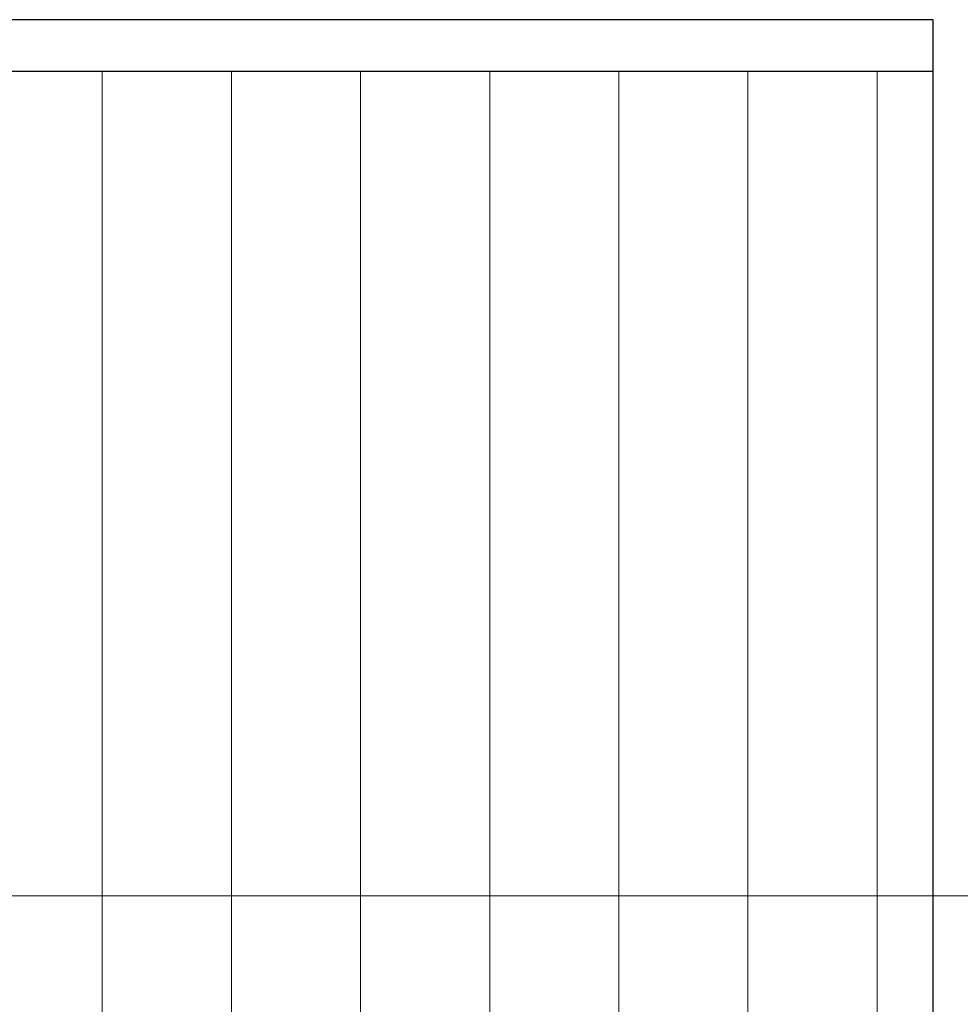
# Model space of a CAD drawing. Header units: inches. Extents: x 0 to 77643, y -44170 to 0.
# Tile 81 of 159: x 72684 to 72866, y -41327 to -41136. Entities that reach past the tile are written whole.
import ezdxf

# ---------------------------------------------------------------- set-up
doc = ezdxf.new("R2010")
doc.units = ezdxf.units.IN
doc.header["$MEASUREMENT"] = 0
for name, color, linetype, lineweight in [('p--elewacja', 46, 'Continuous', 25), ('p--elewacja cienka', 251, 'Continuous', 0), ('p--opisy elewacji', 43, 'Continuous', 5)]:
    doc.layers.add(name, color=color, linetype=linetype, lineweight=lineweight)

msp = doc.modelspace()

# ---------------------------------------------------------------- hatches: boundary and pattern name
at = {"layer": 'p--elewacja cienka', "linetype": 'Continuous'}
h = msp.add_hatch(dxfattribs=at)
h.set_pattern_fill('ANSI31', color=256, scale=200, angle=45, style=0)
h.set_pattern_definition([(90, (0, 10), (-25, 2e-15), [])])
h.paths.add_polyline_path([(72679.87132, -41193.36431), (71761.87132, -41193.36431), (71761.87132, -41401.36431), (72679.87132, -41401.36431)])
edge = h.paths.add_edge_path()
edge.add_line((72860.87132, -41146.11909), (71580.87132, -41146.11909))
edge.add_line((71580.87132, -41458.60953), (71580.87132, -41136.11909))
edge.add_line((72860.87132, -41431.58902), (71580.87132, -41431.58902))
edge.add_line((72860.87132, -41458.60953), (72860.87132, -41136.11909))

# ---------------------------------------------------------------- linework, layer by layer
at = {"layer": 'p--elewacja', "ltscale": 35}
for p, q in [((72860.87132, -41136.11909), (71580.87132, -41136.11909)), ((72860.87132, -41458.60953), (72860.87132, -41136.11909)), ((72860.87132, -41146.11909), (71580.87132, -41146.11909))]:
    msp.add_line(p, q, dxfattribs=at)
at = {"layer": 'p--opisy elewacji', "linetype": 'Continuous', "lineweight": 5}
msp.add_line((73356.51458, -41305.75535), (72656.86537, -41305.75535), dxfattribs=at)

doc.saveas('drawing.dxf')
